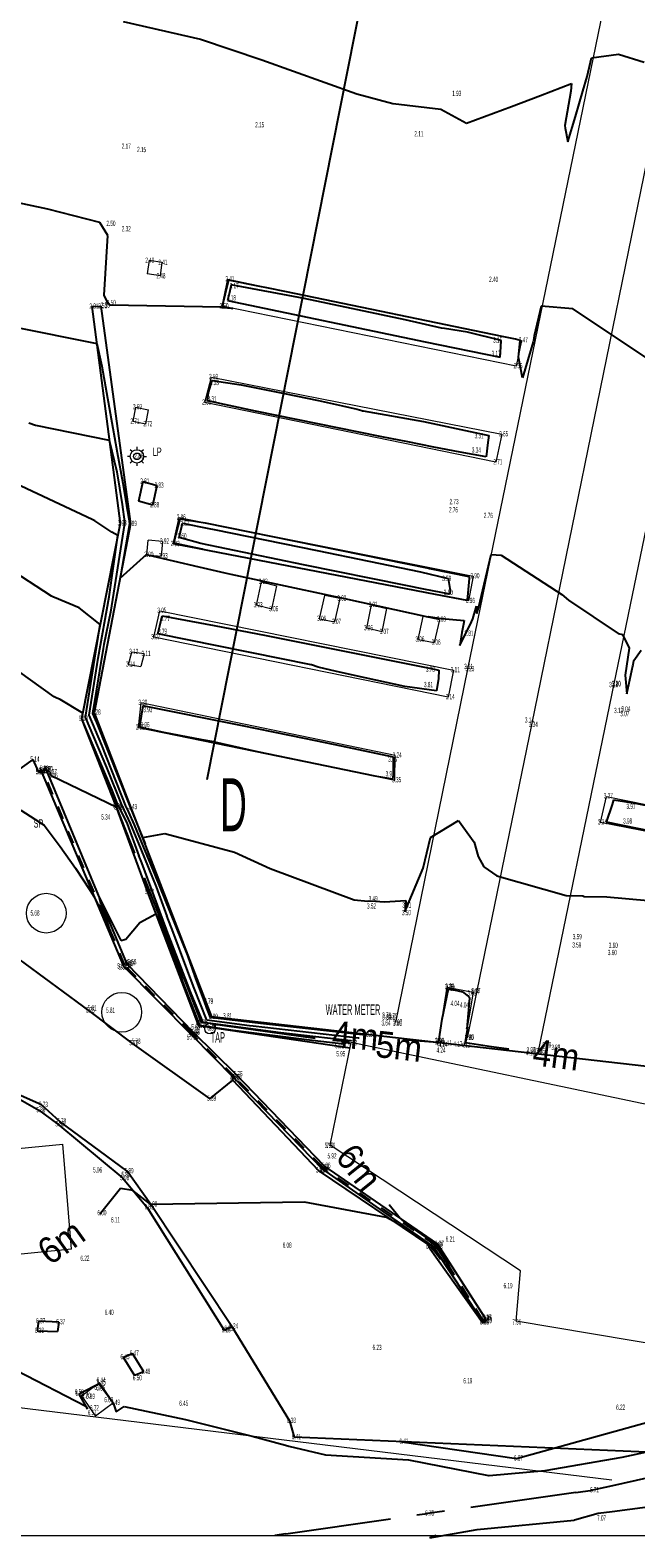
# Model space of a CAD drawing. Extents: x -154 to 271, y -55 to 278.
# Tile 4 of 9: x -35 to -12, y 72 to 129. Entities that reach past the tile are written whole.
import ezdxf
from ezdxf.enums import TextEntityAlignment as Align

# ---------------------------------------------------------------- set-up
doc = ezdxf.new("R2010")
doc.units = 0
doc.header["$PDSIZE"] = 0.2
doc.linetypes.add('DASHED0', pattern=[1, 0.5, -0.5])
doc.layers.add('A1_VPM', color=7, linetype='Continuous')
doc.layers.add('INSET', color=7, linetype='Continuous')
doc.styles.add('Arial Narrow', font='arial.ttf', dxfattribs={"height": 1})
doc.styles.add('Arial Unicode MS', font='arial.ttf', dxfattribs={"height": 1})

msp = doc.modelspace()

# ---------------------------------------------------------------- linework, layer by layer
at = {"layer": 'A1_VPM', "color": 7, "lineweight": 18}
msp.add_line((-70.143, 72.295), (37.252, 72.295), dxfattribs=at)
msp.add_line((-70.143, 72.295), (37.252, 72.295), dxfattribs=at)
at = {"layer": 'INSET', "color": 170, "lineweight": 25}
msp.add_line((-20.178, 143.509, 0.703), (-28.633, 100.807), dxfattribs=at)
at = {"layer": 'INSET', "color": 216, "lineweight": 15}
for p, q in [((-9.687, 135.666, 1.687), (-16.389, 102.877, 3.343)), ((-18.781, 104.981, 3.231), (-12.651, 134.835, 1.774)), ((-13.258, 104.42, 3.201), (-7.218, 133.805, 1.739)), ((-21.501, 91.643, 3.974), (-18.781, 104.981, 3.231)), ((-16.119, 90.561, 3.948), (-13.258, 104.42, 3.201)), ((-16.389, 102.877, 3.343), (-18.809, 91.068, 3.952))]:
    msp.add_line(p, q, dxfattribs=at)
at = {"layer": 'INSET', "color": 1, "lineweight": 25}
for p, q in [((-31.798, 129.421, 2), (-28.872, 128.743, 2)), ((-28.872, 128.743, 2), (-26.565, 127.973, 2)), ((-14.284, 127.339, 2), (-14.12, 128.048, 2)), ((-14.12, 128.048, 2), (-13.104, 128.177, 2)), ((-13.104, 128.177, 2), (-12.127, 127.878, 2)), ((-26.565, 127.973, 2), (-22.978, 126.682, 2)), ((-16.046, 126.626, 2), (-14.87, 127.071, 2)), ((-14.87, 127.071, 2), (-14.903, 126.782, 2)), ((-14.44, 126.786, 2), (-14.284, 127.339, 2)), ((-22.978, 126.682, 2), (-21.615, 126.321, 2)), ((-21.615, 126.321, 2), (-21.608, 126.32, 2)), ((-21.608, 126.32, 2), (-19.801, 126.103, 2)), ((-17.143, 126.203, 2), (-16.046, 126.626, 2)), ((-14.903, 126.782, 2), (-15.123, 125.495, 2)), ((-14.719, 125.825, 2), (-14.44, 126.786, 2)), ((-19.801, 126.103, 2), (-18.838, 125.575, 2)), ((-18.838, 125.575, 2), (-17.143, 126.203, 2)), ((-15.01, 124.869, 2), (-14.719, 125.825, 2)), ((-15.123, 125.495, 2), (-15.107, 125.392, 2)), ((-15.107, 125.392, 2), (-15.01, 124.869, 2)), ((-27.713, 119.485, 3), (-27.793, 119.14, 3)), ((-24.963, 118.963, 3), (-27.713, 119.485, 3)), ((-27.793, 119.14, 3), (-27.853, 118.891, 3)), ((-27.853, 118.891, 3), (-20.391, 117.327, 3)), ((-21.15, 118.158, 3), (-24.963, 118.963, 3)), ((-35.982, 117.908, 3), (-32.789, 117.26, 3)), ((-19.779, 117.845, 3), (-21.15, 118.158, 3)), ((-19.778, 117.845, 3), (-19.779, 117.845, 3)), ((-19.663, 117.836, 3), (-19.778, 117.845, 3)), ((-18.802, 117.696, 3), (-19.663, 117.836, 3)), ((-32.789, 117.26, 3), (-32.6, 116.416, 3)), ((-20.391, 117.327, 3), (-17.565, 116.745, 3)), ((-17.523, 117.379, 3), (-18.802, 117.696, 3)), ((-17.543, 117.136, 3), (-17.523, 117.379, 3)), ((-17.565, 116.745, 3), (-17.543, 117.136, 3)), ((-32.6, 116.416, 3), (-32.278, 114.637, 3)), ((-28.569, 115.412, 3), (-28.44, 115.874, 3)), ((-28.44, 115.874, 3), (-27.336, 115.71, 3)), ((-27.336, 115.71, 3), (-25.699, 115.377, 3)), ((-28.609, 115.101, 3), (-28.569, 115.412, 3)), ((-26.797, 114.718, 3), (-28.609, 115.101, 3)), ((-25.699, 115.377, 3), (-24.424, 115.11, 3)), ((-24.424, 115.11, 3), (-23.511, 114.912, 3)), ((-23.511, 114.912, 3), (-22.96, 114.784, 3)), ((-32.278, 114.637, 3), (-32.013, 113.155, 3)), ((-22.904, 113.924, 3), (-26.797, 114.718, 3)), ((-22.96, 114.784, 3), (-22.781, 114.733, 3)), ((-22.781, 114.733, 3), (-22.757, 114.728, 3)), ((-22.757, 114.728, 3), (-22.737, 114.724, 3)), ((-22.737, 114.724, 3), (-20.459, 114.327, 3)), ((-22.025, 113.747, 3), (-22.904, 113.924, 3)), ((-20.459, 114.327, 3), (-17.995, 113.8, 3)), ((-17.995, 113.8, 3), (-18.026, 113.531, 3)), ((-21.044, 113.551, 3), (-22.025, 113.747, 3)), ((-20.063, 113.36, 3), (-21.044, 113.551, 3)), ((-19.081, 113.172, 3), (-20.063, 113.36, 3)), ((-18.026, 113.53, 3), (-18.098, 112.986, 3)), ((-32.013, 113.155, 3), (-31.809, 111.995, 3)), ((-18.098, 112.986, 3), (-19.081, 113.172, 3)), ((-32.965, 110.627, 4), (-36.262, 112.169, 4)), ((-31.809, 111.995, 3), (-31.666, 111.159, 3)), ((-31.051, 112.054, 2.728), (-31.215, 111.312, 2.757)), ((-31.051, 112.054, 2.757), (-30.511, 111.903, 2.728)), ((-30.675, 111.161, 2.757), (-30.511, 111.903, 2.728)), ((-31.666, 111.159, 3), (-31.583, 110.647, 3)), ((-30.675, 111.161, 2.728), (-31.215, 111.312, 2.757)), ((-32.864, 110.573, 4), (-32.965, 110.627, 4)), ((-32.862, 110.572, 4), (-32.864, 110.573, 4)), ((-32.216, 110.151, 4), (-32.862, 110.572, 4)), ((-31.558, 110.461, 3), (-31.909, 108.414, 3)), ((-31.583, 110.647, 3), (-31.558, 110.461, 3)), ((-29.863, 109.783, 3), (-29.647, 110.652, 3)), ((-29.647, 110.652, 3), (-28.699, 110.496, 3)), ((-28.699, 110.496, 3), (-20.271, 108.79, 3)), ((-32.318, 107.707, 4), (-31.996, 110.023, 4)), ((-31.996, 110.023, 4), (-32.216, 110.151, 4)), ((-31.909, 108.414, 3), (-30.905, 109.315, 3)), ((-30.905, 109.315, 3), (-30.88, 109.307, 3)), ((-30.88, 109.307, 3), (-30.879, 109.293, 3)), ((-30.879, 109.293, 3), (-29.906, 109.06, 3)), ((-29.876, 109.73, 3), (-29.863, 109.783, 3)), ((-28.812, 109.504, 3), (-29.876, 109.73, 3)), ((-28.785, 109.499, 3), (-28.812, 109.504, 3)), ((-28.532, 109.449, 3), (-28.785, 109.499, 3)), ((-20.011, 107.797, 3), (-28.532, 109.449, 3)), ((-18.367, 107.326, 3), (-17.907, 109.31, 3)), ((-17.907, 109.31, 3), (-17.529, 109.277, 3)), ((-17.529, 109.277, 3), (-15.244, 107.795, 3)), ((-29.906, 109.06, 3), (-28.932, 108.834, 3)), ((-28.932, 108.834, 3), (-27.956, 108.617, 3)), ((-20.271, 108.79, 3), (-20.232, 108.782, 3)), ((-20.232, 108.782, 3), (-18.747, 108.471, 3)), ((-27.956, 108.617, 3), (-27.728, 108.567, 3)), ((-27.728, 108.567, 3), (-25.326, 108.047, 3)), ((-18.736, 108.395, 3), (-18.816, 107.574, 3)), ((-18.747, 108.471, 3), (-18.736, 108.396, 3)), ((-32.736, 105.396, 4), (-32.318, 107.707, 4)), ((-25.326, 108.047, 3), (-23.439, 107.64, 3)), ((-23.439, 107.64, 3), (-20.296, 106.947, 3)), ((-18.816, 107.574, 3), (-20.011, 107.797, 3)), ((-15.244, 107.795, 3), (-14.985, 107.578, 3)), ((-14.985, 107.578, 3), (-13.107, 106.325, 3)), ((-20.296, 106.947, 3), (-20.266, 106.963, 3)), ((-20.266, 106.963, 3), (-19.783, 106.893, 3)), ((-18.592, 106.872, 3), (-18.453, 107.351, 3)), ((-18.453, 107.351, 3), (-18.467, 107.22, 3)), ((-18.467, 107.22, 3), (-18.441, 107.075, 3)), ((-18.441, 107.075, 3), (-18.367, 107.326, 3)), ((-19.783, 106.893, 3), (-18.922, 106.814, 3)), ((-19.093, 105.871, 3), (-18.643, 106.764, 3)), ((-18.945, 106.676, 3), (-19.011, 106.363, 3)), ((-18.922, 106.814, 3), (-18.945, 106.676, 3)), ((-18.643, 106.764, 3), (-18.592, 106.872, 3)), ((-19.011, 106.363, 3), (-19.093, 105.871, 3)), ((-13.107, 106.325, 3), (-12.952, 106.291, 3)), ((-12.952, 106.291, 3), (-12.7, 105.773, 3)), ((-34.396, 103.937, 5), (-36.6, 105.517, 5)), ((-33.081, 103.239, 4), (-32.736, 105.396, 4)), ((-12.7, 105.773, 3), (-12.851, 104.749, 3)), ((-12.549, 105.147, 3), (-12.517, 105.301, 3)), ((-12.517, 105.301, 3), (-12.245, 105.693, 3)), ((-12.851, 104.749, 3), (-12.782, 104.05, 3)), ((-12.782, 104.05, 3), (-12.558, 105.105, 3)), ((-12.558, 105.105, 3), (-12.549, 105.147, 3)), ((-34.317, 103.891, 5), (-34.396, 103.937, 5)), ((-34.174, 103.837, 5), (-34.317, 103.891, 5)), ((-33.321, 103.314, 5), (-34.174, 103.837, 5)), ((-33.355, 103.104, 5), (-33.321, 103.314, 5)), ((-32.211, 100.417, 5), (-33.355, 103.104, 5)), ((-32.601, 102.113, 4), (-33.081, 103.239, 4)), ((-31.676, 99.783, 4), (-32.601, 102.113, 4)), ((-31.966, 99.801, 5), (-32.211, 100.417, 5)), ((-31.93, 99.76, 5), (-31.966, 99.801, 5)), ((-31.635, 99.139, 5), (-31.93, 99.76, 5)), ((-31.662, 99.768, 4), (-31.676, 99.783, 4)), ((-31.576, 99.587, 4), (-31.662, 99.768, 4)), ((-31.365, 99.099, 4), (-31.576, 99.587, 4)), ((-31.193, 97.939, 5), (-31.635, 99.139, 5)), ((-31.034, 98.31, 4), (-31.365, 99.099, 4)), ((-31.092, 97.669, 5), (-31.197, 97.945, 5)), ((-31.197, 97.945, 5), (-31.193, 97.939, 5)), ((-30.583, 97.218, 4), (-31.034, 98.31, 4)), ((-30.152, 95.157, 5), (-31.092, 97.669, 5)), ((-30.014, 95.825, 4), (-30.583, 97.218, 4)), ((-29.346, 94.171, 4), (-30.014, 95.825, 4)), ((-30.139, 95.124, 5), (-30.152, 95.157, 5)), ((-29.712, 94.012, 5), (-30.139, 95.124, 5)), ((-29.247, 92.807, 5), (-29.712, 94.012, 5)), ((-29.079, 93.384, 4), (-29.346, 94.171, 4)), ((-28.725, 92.436, 4), (-29.094, 93.404, 4)), ((-29.094, 93.404, 4), (-29.079, 93.384, 4)), ((-28.772, 91.644, 5), (-29.247, 92.807, 5)), ((-19.748, 91.777, 4), (-19.517, 92.921, 4)), ((-19.517, 92.921, 4), (-19.516, 92.924, 4)), ((-19.516, 92.924, 4), (-19.43, 92.908, 4)), ((-19.43, 92.908, 4), (-18.991, 92.802, 4)), ((-18.991, 92.802, 4), (-18.771, 92.637, 4)), ((-28.632, 92.187, 4), (-28.725, 92.436, 4)), ((-28.495, 91.839, 4), (-28.632, 92.187, 4)), ((-18.728, 92.562, 4), (-18.82, 91.41, 4)), ((-18.771, 92.637, 4), (-18.742, 92.614, 4)), ((-18.742, 92.614, 4), (-18.728, 92.562, 4)), ((-25.842, 91.252, 5), (-28.772, 91.644, 5)), ((-28.205, 91.8, 4), (-28.495, 91.839, 4)), ((-26.605, 91.611, 4), (-28.205, 91.8, 4)), ((-22.642, 91.166, 4), (-26.605, 91.611, 4)), ((-19.881, 90.939, 4), (-19.748, 91.777, 4)), ((-23.195, 90.95, 5), (-25.842, 91.252, 5)), ((-22.593, 91.161, 4), (-22.642, 91.166, 4)), ((-18.801, 91.474, 4), (-18.879, 90.889, 4)), ((-18.82, 91.41, 4), (-18.801, 91.474, 4)), ((-23.172, 90.948, 5), (-23.195, 90.95, 5)), ((-21.237, 91.009, 4), (-19.932, 90.907, 4)), ((-19.932, 90.907, 4), (-19.917, 90.935, 4)), ((-19.917, 90.935, 4), (-19.906, 90.934, 4)), ((-19.906, 90.934, 4), (-19.881, 90.939, 4)), ((-18.879, 90.889, 4), (-17.89, 90.74, 4)), ((-17.89, 90.74, 4), (-17.234, 90.656, 4)), ((-31.894, 85.378, 6), (-32.654, 84.441, 6)), ((-31.423, 85.313, 6), (-31.894, 85.378, 6)), ((-30.75, 84.78, 6), (-31.423, 85.313, 6)), ((-30.747, 84.78, 6), (-30.75, 84.78, 6)), ((-24.954, 84.863, 6), (-30.747, 84.78, 6)), ((-21.858, 84.287, 6), (-24.954, 84.863, 6)), ((-21.758, 84.782, 6), (-21.345, 84.268, 6)), ((-32.654, 84.441, 6), (-32.676, 84.425, 6)), ((-21.493, 84.085, 6), (-21.858, 84.287, 6)), ((-21.345, 84.268, 6), (-21.13, 84.058, 6)), ((-20.692, 83.557, 6), (-21.493, 84.085, 6)), ((-21.13, 84.058, 6), (-19.969, 83.253, 6)), ((-20.12, 83.225, 6), (-20.692, 83.557, 6)), ((-20.167, 83.172, 6), (-20.155, 83.187, 6)), ((-19.812, 82.724, 6), (-20.167, 83.172, 6)), ((-20.155, 83.187, 6), (-20.12, 83.225, 6)), ((-20.031, 83.208, 6), (-20.106, 83.169, 6)), ((-20.106, 83.169, 6), (-19.812, 82.724, 6)), ((-19.984, 83.205, 6), (-20.031, 83.208, 6)), ((-19.489, 82.438, 6), (-19.984, 83.205, 6)), ((-19.969, 83.253, 6), (-19.661, 82.749, 6)), ((-19.661, 82.749, 6), (-19.489, 82.438, 6)), ((-35.024, 80.013, 3.063), (-34.981, 80.373, 3.172)), ((-34.223, 80.343, 3.063), (-34.981, 80.373, 3.172)), ((-34.223, 80.343, 3.172), (-34.266, 79.983, 3.063)), ((-35.024, 80.013, 3.172), (-34.266, 79.983, 3.063)), ((-31.797, 79.019, 3.172), (-31.446, 79.159, 3.063)), ((-31.01, 78.469, 3.172), (-31.446, 79.159, 3.063)), ((-31.797, 79.019, 3.063), (-31.361, 78.329, 3.172)), ((-31.01, 78.469, 3.063), (-31.361, 78.329, 3.172)), ((-13.339, 73.197, 7), (-10.309, 73.607, 7)), ((-18.439, 72.522, 7), (-14.777, 72.874, 7)), ((-14.777, 72.874, 7), (-14.757, 72.878, 7)), ((-14.757, 72.878, 7), (-13.865, 73.139, 7)), ((-13.865, 73.139, 7), (-13.339, 73.197, 7)), ((-20.222, 72.204, 7), (-18.439, 72.522, 7)), ((-19.979, 72.295, 7), (-20.222, 72.204, 7))]:
    msp.add_line(p, q, dxfattribs=at)
at = {"layer": 'INSET', "color": 3, "lineweight": 25}
for p, q in [((-34.639, 122.332, 2.5), (-37.377, 122.916, 2.5)), ((-32.676, 121.828, 2.5), (-34.639, 122.332, 2.5)), ((-32.371, 121.338, 2.5), (-32.676, 121.828, 2.5)), ((-32.511, 119.09, 2.5), (-32.37, 121.336, 2.5)), ((-32.37, 121.336, 2.5), (-32.371, 121.338, 2.5)), ((-27.832, 119.608, 2.5), (-28.061, 118.673, 2.5)), ((-27.82, 119.66, 2.5), (-27.832, 119.608, 2.5)), ((-26.632, 119.414, 2.5), (-27.82, 119.66, 2.5)), ((-32.354, 118.777, 2.5), (-32.511, 119.09, 2.5)), ((-26.366, 119.363, 2.5), (-26.631, 119.414, 2.5)), ((-25.629, 119.214, 2.5), (-26.366, 119.363, 2.5)), ((-17.492, 117.531, 2.5), (-25.629, 119.214, 2.5)), ((-32.347, 118.778, 2.5), (-32.354, 118.777, 2.5)), ((-32.296, 118.711, 2.5), (-32.347, 118.778, 2.5)), ((-28.095, 118.633, 2.5), (-32.296, 118.711, 2.5)), ((-28.07, 118.612, 2.5), (-28.095, 118.633, 2.5)), ((-27.655, 118.59, 2.5), (-28.07, 118.612, 2.5)), ((-28.061, 118.673, 2.5), (-28.031, 118.667, 2.5)), ((-28.031, 118.667, 2.5), (-27.655, 118.59, 2.5)), ((-16.013, 118.679, 2.5), (-16.286, 117.552, 2.5)), ((-14.82, 118.575, 2.5), (-16.013, 118.679, 2.5)), ((-14.817, 118.574, 2.5), (-14.82, 118.575, 2.5)), ((-11.818, 116.571, 2.5), (-14.817, 118.574, 2.5)), ((-16.989, 117.424, 2.5), (-17.492, 117.531, 2.5)), ((-16.811, 117.385, 2.5), (-16.989, 117.424, 2.5)), ((-16.842, 117.008, 2.5), (-16.811, 117.385, 2.5)), ((-16.326, 117.332, 2.5), (-16.726, 115.972, 2.5)), ((-16.313, 117.385, 2.5), (-16.326, 117.332, 2.5)), ((-16.286, 117.552, 2.5), (-16.313, 117.385, 2.5)), ((-16.87, 116.756, 2.5), (-16.842, 117.008, 2.5)), ((-16.726, 115.972, 2.5), (-16.87, 116.756, 2.5)), ((-35.357, 114.273, 3.5), (-35.101, 114.188, 3.5)), ((-35.101, 114.188, 3.5), (-32.315, 113.622, 3.5)), ((-32.315, 113.622, 3.5), (-32.026, 112.424, 3.5)), ((-32.026, 112.424, 3.5), (-31.826, 111.194, 3.5)), ((-31.826, 111.194, 3.5), (-31.747, 110.535, 3.5)), ((-31.744, 110.471, 3.5), (-32.271, 107.132, 3.5)), ((-31.747, 110.535, 3.5), (-31.744, 110.471, 3.5)), ((-29.682, 109.946, 3.5), (-29.575, 110.372, 3.5)), ((-29.575, 110.372, 3.5), (-29.548, 110.482, 3.5)), ((-29.548, 110.482, 3.5), (-28.566, 110.292, 3.5)), ((-28.865, 109.722, 3.5), (-29.682, 109.946, 3.5)), ((-28.566, 110.292, 3.5), (-28.362, 110.246, 3.5)), ((-28.362, 110.246, 3.5), (-24.469, 109.45, 3.5)), ((-24.992, 108.918, 3.5), (-28.865, 109.722, 3.5)), ((-24.469, 109.45, 3.5), (-20.578, 108.645, 3.5)), ((-34.503, 107.738, 4.5), (-36.197, 108.84, 4.5)), ((-21.121, 108.13, 3.5), (-24.992, 108.918, 3.5)), ((-20.452, 107.991, 3.5), (-21.121, 108.13, 3.5)), ((-20.578, 108.645, 3.5), (-19.528, 108.399, 3.5)), ((-19.528, 108.399, 3.5), (-19.523, 108.394, 3.5)), ((-19.523, 108.394, 3.5), (-19.455, 107.947, 3.5)), ((-34.427, 107.694, 4.5), (-34.503, 107.738, 4.5)), ((-34.385, 107.678, 4.5), (-34.427, 107.694, 4.5)), ((-33.454, 107.291, 4.5), (-34.385, 107.678, 4.5)), ((-19.468, 107.811, 3.5), (-20.452, 107.991, 3.5)), ((-19.455, 107.946, 3.5), (-19.468, 107.811, 3.5)), ((-32.658, 106.669, 4.5), (-33.454, 107.291, 4.5)), ((-32.271, 107.132, 3.5), (-32.527, 105.906, 3.5)), ((-30.415, 106.61, 3.5), (-30.325, 106.99, 3.5)), ((-30.325, 106.99, 3.5), (-28.359, 106.622, 3.5)), ((-33.218, 103.171, 4.5), (-32.658, 106.669, 4.5)), ((-30.484, 106.311, 3.5), (-30.415, 106.61, 3.5)), ((-28.359, 106.622, 3.5), (-27.376, 106.435, 3.5)), ((-27.376, 106.435, 3.5), (-26.394, 106.245, 3.5)), ((-32.527, 105.906, 3.5), (-32.551, 105.761, 3.5)), ((-30.485, 106.306, 3.5), (-30.484, 106.311, 3.5)), ((-24.696, 105.142, 3.5), (-30.485, 106.306, 3.5)), ((-26.394, 106.245, 3.5), (-24.192, 105.814, 3.5)), ((-24.192, 105.814, 3.5), (-20.292, 105.033, 3.5)), ((-32.551, 105.761, 3.5), (-32.944, 103.307, 3.5)), ((-24.682, 105.139, 3.5), (-24.696, 105.142, 3.5)), ((-24.428, 105.06, 3.5), (-24.682, 105.139, 3.5)), ((-23.748, 104.891, 3.5), (-24.428, 105.06, 3.5)), ((-22.659, 104.647, 3.5), (-23.748, 104.891, 3.5)), ((-20.292, 105.033, 3.5), (-19.878, 104.947, 3.5)), ((-19.878, 104.947, 3.5), (-19.894, 104.629, 3.5)), ((-21.163, 104.329, 3.5), (-22.659, 104.647, 3.5)), ((-19.966, 104.167, 3.5), (-21.163, 104.329, 3.5)), ((-19.894, 104.629, 3.5), (-19.966, 104.167, 3.5)), ((-31.046, 103.595, 3.5), (-31.091, 103.375, 3.5)), ((-27.352, 102.848, 3.5), (-31.046, 103.595, 3.5)), ((-32.406, 101.265, 4.5), (-33.218, 103.171, 4.5)), ((-32.944, 103.307, 3.5), (-32.797, 102.961, 3.5)), ((-31.091, 103.375, 3.5), (-31.17, 102.802, 3.5)), ((-32.797, 102.961, 3.5), (-31.53, 99.773, 3.5)), ((-31.17, 102.802, 3.5), (-30.266, 102.602, 3.5)), ((-30.266, 102.602, 3.5), (-28.82, 102.319, 3.5)), ((-25.506, 102.477, 3.5), (-27.352, 102.848, 3.5)), ((-24.526, 102.277, 3.5), (-25.506, 102.477, 3.5)), ((-28.82, 102.319, 3.5), (-28.385, 102.246, 3.5)), ((-28.385, 102.246, 3.5), (-28.374, 102.243, 3.5)), ((-28.374, 102.243, 3.5), (-28.347, 102.238, 3.5)), ((-28.347, 102.238, 3.5), (-26.732, 101.872, 3.5)), ((-26.732, 101.872, 3.5), (-22.299, 100.948, 3.5)), ((-23.547, 102.074, 3.5), (-24.526, 102.277, 3.5)), ((-21.59, 101.662, 3.5), (-23.547, 102.074, 3.5)), ((-31.821, 99.792, 4.5), (-32.406, 101.265, 4.5)), ((-21.585, 100.986, 3.5), (-21.59, 101.662, 3.5)), ((-22.299, 100.948, 3.5), (-21.611, 100.847, 3.5)), ((-21.611, 100.847, 3.5), (-21.585, 100.986, 3.5)), ((-35.654, 99.656, 5.5), (-34.774, 99.091, 5.5)), ((-31.796, 99.764, 4.5), (-31.821, 99.792, 4.5)), ((-31.751, 99.677, 4.5), (-31.796, 99.764, 4.5)), ((-31.519, 99.155, 4.5), (-31.751, 99.677, 4.5)), ((-31.53, 99.773, 3.5), (-31.529, 99.771, 3.5)), ((-31.529, 99.771, 3.5), (-30.968, 98.387, 3.5)), ((-13.548, 99.205, 3.5), (-13.325, 99.877, 3.5)), ((-13.325, 99.877, 3.5), (-13.278, 100.05, 3.5)), ((-13.278, 100.05, 3.5), (-12.476, 99.919, 3.5)), ((-12.476, 99.919, 3.5), (-10.76, 99.575, 3.5)), ((-34.774, 99.091, 5.5), (-34.167, 98.294, 5.5)), ((-31.111, 98.186, 4.5), (-31.519, 99.155, 4.5)), ((-20.19, 98.624, 3.5), (-19.141, 99.267, 3.5)), ((-19.141, 99.267, 3.5), (-18.543, 98.454, 3.5)), ((-9.792, 98.443, 3.5), (-13.548, 99.205, 3.5)), ((-31.051, 98.63, 3.5), (-30.224, 98.78, 3.5)), ((-30.968, 98.387, 3.5), (-31.051, 98.63, 3.5)), ((-30.224, 98.78, 3.5), (-27.59, 98.07, 3.5)), ((-20.472, 97.476, 3.5), (-20.19, 98.624, 3.5)), ((-18.543, 98.454, 3.5), (-18.4, 97.913, 3.5)), ((-34.167, 98.294, 5.5), (-33.593, 97.47, 5.5)), ((-30.53, 96.769, 4.5), (-31.111, 98.186, 4.5)), ((-27.59, 98.07, 3.5), (-26.245, 97.453, 3.5)), ((-18.4, 97.913, 3.5), (-18.185, 97.521, 3.5)), ((-33.593, 97.47, 5.5), (-33.04, 96.628, 5.5)), ((-26.245, 97.453, 3.5), (-23.069, 96.277, 3.5)), ((-21.164, 95.823, 3.5), (-20.472, 97.476, 3.5)), ((-18.185, 97.521, 3.5), (-17.693, 97.184, 3.5)), ((-30.136, 95.662, 4.5), (-30.53, 96.769, 4.5)), ((-17.693, 97.184, 3.5), (-15.076, 96.442, 3.5)), ((-33.04, 96.628, 5.5), (-32.886, 96.389, 5.5)), ((-32.886, 96.389, 5.5), (-32.383, 95.329, 5.5)), ((-32.617, 96.085, 5.5), (-32.684, 96.351, 5.5)), ((-32.684, 96.351, 5.5), (-32.519, 96.025, 5.5)), ((-23.069, 96.277, 3.5), (-22.559, 96.225, 3.5)), ((-22.559, 96.225, 3.5), (-22.448, 96.241, 3.5)), ((-22.448, 96.241, 3.5), (-21.928, 96.206, 3.5)), ((-21.928, 96.206, 3.5), (-21.124, 96.251, 3.5)), ((-21.124, 96.251, 3.5), (-21.167, 95.819, 3.5)), ((-15.076, 96.442, 3.5), (-14.442, 96.428, 3.5)), ((-14.442, 96.428, 3.5), (-14.393, 96.399, 3.5)), ((-14.393, 96.399, 3.5), (-13.534, 96.385, 3.5)), ((-13.534, 96.385, 3.5), (-9.133, 95.999, 3.5)), ((-32.606, 96.056, 5.5), (-32.617, 96.085, 5.5)), ((-32.602, 96.05, 5.5), (-32.606, 96.056, 5.5)), ((-32.267, 95.087, 5.5), (-32.602, 96.05, 5.5)), ((-32.519, 96.025, 5.5), (-31.881, 94.737, 5.5)), ((-31.163, 95.415, 5.5), (-30.563, 95.753, 5.5)), ((-30.563, 95.753, 5.5), (-30.023, 94.534, 5.5)), ((-29.908, 95.052, 4.5), (-30.145, 95.675, 4.5)), ((-30.145, 95.675, 4.5), (-30.136, 95.662, 4.5)), ((-21.167, 95.819, 3.5), (-21.164, 95.823, 3.5)), ((-32.383, 95.329, 5.5), (-32.267, 95.087, 5.5)), ((-31.694, 94.797, 5.5), (-31.163, 95.415, 5.5)), ((-29.392, 93.672, 4.5), (-29.908, 95.052, 4.5)), ((-31.881, 94.737, 5.5), (-31.694, 94.797, 5.5)), ((-30.023, 94.534, 5.5), (-29.636, 93.479, 5.5)), ((-29.636, 93.479, 5.5), (-29.544, 93.16, 5.5)), ((-29.114, 92.94, 4.5), (-29.392, 93.672, 4.5)), ((-29.544, 93.16, 5.5), (-28.91, 91.546, 5.5)), ((-28.633, 91.741, 4.5), (-29.114, 92.94, 4.5)), ((-27.023, 91.526, 4.5), (-28.633, 91.741, 4.5)), ((-28.91, 91.546, 5.5), (-27.636, 91.352, 5.5)), ((-27.636, 91.352, 5.5), (-26.354, 91.189, 5.5)), ((-26.881, 91.508, 4.5), (-27.023, 91.526, 4.5)), ((-22.919, 91.058, 4.5), (-26.881, 91.508, 4.5)), ((-26.354, 91.189, 5.5), (-24.665, 90.978, 5.5)), ((-22.882, 91.054, 4.5), (-22.919, 91.058, 4.5)), ((-24.665, 90.978, 5.5), (-24.661, 90.978, 5.5)), ((-24.661, 90.978, 5.5), (-23.461, 90.841, 5.5)), ((-35.831, 78.532, 6.5), (-33.198, 77.171, 6.5)), ((-33.394, 77.669, 6.5), (-32.703, 78.028, 6.5)), ((-32.703, 78.028, 6.5), (-32.692, 78.006, 6.5)), ((-32.692, 78.006, 6.5), (-32.19, 77.332, 6.5)), ((-33.455, 77.624, 6.5), (-33.394, 77.669, 6.5)), ((-33.133, 77.072, 6.5), (-33.455, 77.624, 6.5)), ((-33.198, 77.171, 6.5), (-33.133, 77.072, 6.5)), ((-32.19, 77.332, 6.5), (-32.168, 77.303, 6.5)), ((-32.168, 77.303, 6.5), (-32.063, 76.958, 6.5)), ((-32.063, 76.958, 6.5), (-31.752, 77.156, 6.5)), ((-31.752, 77.156, 6.5), (-29.446, 76.668, 6.5)), ((-29.446, 76.668, 6.5), (-26.93, 76.045, 6.5)), ((-26.93, 76.045, 6.5), (-25.666, 75.705, 6.5)), ((-25.666, 75.705, 6.5), (-25.54, 75.664, 6.5)), ((-25.54, 75.664, 6.5), (-24.162, 75.333, 6.5)), ((-12.965, 75.253, 6.5), (-10.497, 75.786, 6.5)), ((-24.162, 75.333, 6.5), (-21.027, 75.151, 6.5)), ((-21.027, 75.151, 6.5), (-18, 74.559, 6.5)), ((-15.867, 74.744, 6.5), (-12.965, 75.253, 6.5)), ((-18, 74.559, 6.5), (-17.983, 74.558, 6.5)), ((-17.983, 74.558, 6.5), (-15.867, 74.744, 6.5))]:
    msp.add_line(p, q, dxfattribs=at)
at = {"layer": 'INSET', "color": 252, "lineweight": 15}
for p, q in [((-30.813, 120.407), (-30.887, 119.893)), ((-30.813, 120.407), (-30.316, 120.334)), ((-30.39, 119.82), (-30.316, 120.334)), ((-30.39, 119.82), (-30.887, 119.893)), ((-28.061, 118.672, 2.498), (-27.838, 119.69, 2.412)), ((-27.838, 119.69, 2.412), (-16.764, 117.385, 2.467)), ((-16.964, 116.412, 2.552), (-28.061, 118.672, 2.498)), ((-16.764, 117.385, 2.467), (-16.964, 116.412, 2.552)), ((-28.715, 115.038, 2.663), (-28.456, 115.999, 2.586)), ((-28.456, 115.999, 2.586), (-17.507, 113.84, 2.651)), ((-17.727, 112.783, 2.71), (-28.715, 115.038, 2.663)), ((-31.327, 114.864, 2.731), (-31.422, 114.319, 2.677)), ((-31.327, 114.864, 2.677), (-30.84, 114.768, 2.731)), ((-30.935, 114.223, 2.677), (-30.84, 114.768, 2.731)), ((-30.935, 114.223, 2.731), (-31.422, 114.319, 2.677)), ((-17.507, 113.84, 2.651), (-17.727, 112.783, 2.71)), ((-29.903, 109.699, 2.929), (-29.674, 110.699, 2.863)), ((-29.674, 110.699, 2.863), (-18.59, 108.486, 2.899)), ((-30.894, 109.294, 2.731), (-30.843, 109.847, 2.677)), ((-30.306, 109.793, 2.731), (-30.843, 109.847, 2.677)), ((-30.306, 109.793, 2.677), (-30.357, 109.24, 2.731)), ((-30.894, 109.294, 2.677), (-30.357, 109.24, 2.731)), ((-18.76, 107.553, 2.957), (-29.903, 109.699, 2.929)), ((-26.583, 108.273, 5.875), (-26.774, 107.39, 5.898)), ((-26.583, 108.273, 5.898), (-25.994, 108.124, 5.875)), ((-26.185, 107.241, 5.898), (-25.994, 108.124, 5.875)), ((-18.59, 108.486, 2.899), (-18.76, 107.553, 2.957)), ((-24.378, 106.878, 5.875), (-24.18, 107.759, 5.898)), ((-23.615, 107.642, 5.875), (-24.18, 107.759, 5.898)), ((-23.615, 107.642, 5.898), (-23.813, 106.761, 5.875)), ((-30.639, 106.184, 3.071), (-30.406, 107.181, 3.053)), ((-30.406, 107.181, 3.053), (-19.332, 104.94, 3.109)), ((-26.185, 107.241, 5.875), (-26.774, 107.39, 5.898)), ((-22.433, 107.407, 5.875), (-22.611, 106.521, 5.898)), ((-22.433, 107.407, 5.898), (-21.839, 107.269, 5.875)), ((-22.017, 106.383, 5.898), (-21.839, 107.269, 5.875)), ((-20.666, 106.094, 5.875), (-20.465, 106.961, 5.898)), ((-19.855, 106.846, 5.875), (-20.465, 106.961, 5.898)), ((-24.378, 106.878, 5.898), (-23.813, 106.761, 5.875)), ((-22.017, 106.383, 5.875), (-22.611, 106.521, 5.898)), ((-19.855, 106.846, 5.898), (-20.056, 105.979, 5.875)), ((-19.526, 103.921, 3.135), (-30.639, 106.184, 3.071)), ((-20.666, 106.094, 5.898), (-20.056, 105.979, 5.875)), ((-31.59, 105.156, 2.731), (-31.467, 105.625, 2.677)), ((-31.003, 105.553, 2.731), (-31.467, 105.625, 2.677)), ((-31.003, 105.553, 2.677), (-31.126, 105.084, 2.731)), ((-31.59, 105.156, 2.677), (-31.126, 105.084, 2.731)), ((-19.332, 104.94, 3.109), (-19.526, 103.921, 3.135)), ((-31.124, 103.707, 3.203), (-31.222, 102.776, 3.316)), ((-21.525, 101.723, 3.238), (-31.124, 103.707, 3.203)), ((-31.222, 102.776, 3.316), (-21.545, 100.787, 3.346)), ((-21.545, 100.787, 3.346), (-21.525, 101.723, 3.238)), ((-13.782, 99.196, 3.343), (-13.558, 100.179, 3.274)), ((-13.558, 100.179, 3.274), (2.434, 96.912, 3.439)), ((2.206, 96.019, 3.465), (-13.782, 99.196, 3.343)), ((-19.91, 90.829, 4.114), (-19.563, 92.978, 3.75)), ((-19.563, 92.978, 3.75), (-18.583, 92.793, 3.739)), ((-18.583, 92.793, 3.739), (-18.929, 90.774, 4.12)), ((-33.363, 77.557), (-32.686, 78.061)), ((-32.155, 77.298), (-32.686, 78.061)), ((-33.363, 77.557), (-32.832, 76.794)), ((-32.155, 77.298), (-32.832, 76.794))]:
    msp.add_line(p, q, dxfattribs=at)
at = {"layer": 'INSET', "color": 252, "lineweight": 25}
for p, q in [((-32.97, 118.656, 2.808), (-32.638, 118.673, 2.53)), ((-32.97, 118.656, 2.808), (-31.905, 110.479, 3.932)), ((-32.638, 118.673, 2.53), (-31.516, 110.459, 2.888)), ((-31.905, 110.479, 3.932), (-33.363, 103.099, 5.032)), ((-31.516, 110.459, 2.888), (-32.883, 103.337, 3.278)), ((-33.363, 103.099, 5.032), (-32.07, 99.808, 5.359)), ((-32.883, 103.337, 3.432), (-28.464, 91.86, 3.89)), ((-35.196, 101.569, 5.135), (-37.562, 99.891, 5.367)), ((-35.196, 101.569, 5.135), (-34.988, 101.089, 5.301)), ((-34.988, 101.089, 5.301), (-34.884, 101.138, 5.191)), ((-34.884, 101.138, 5.191), (-34.883, 101.127, 5.31)), ((-34.703, 101.201, 5.298), (-34.883, 101.127, 5.31)), ((-34.883, 101.127, 5.31), (-31.782, 93.77, 5.605)), ((-31.643, 93.852, 5.604), (-34.703, 101.201, 5.298)), ((-34.703, 101.201, 5.298), (-34.67, 101.201, 5.205)), ((-32.07, 99.808, 5.359), (-30.875, 96.571, 5.476)), ((-30.875, 96.571, 5.476), (-28.944, 91.522, 5.624)), ((-36.206, 94.392, 5.65), (-33.105, 92.097, 5.751)), ((-31.782, 93.77, 5.605), (-29.218, 91.176, 5.728)), ((-29.133, 91.276, 5.727), (-31.643, 93.852, 5.604)), ((-33.105, 92.097, 5.751), (-31.464, 90.865, 5.777)), ((-9.462, 89.696, 3.889), (-28.464, 91.86, 3.89)), ((-29.218, 91.176, 5.728), (-27.629, 89.568, 5.747)), ((-27.529, 89.691, 5.753), (-29.133, 91.276, 5.727)), ((-23.228, 90.685, 5.951), (-28.944, 91.522, 5.624)), ((-31.464, 90.865, 5.777), (-28.527, 88.772, 5.893)), ((-28.527, 88.772, 5.893), (-27.649, 89.471, 5.751)), ((-27.657, 89.498, 5.732), (-27.629, 89.568, 5.747)), ((-27.649, 89.471, 5.751), (-27.657, 89.498, 5.732)), ((-27.649, 89.471, 5.751), (-27.657, 89.498, 5.732)), ((-24.424, 86.063, 5.945), (-27.649, 89.471, 5.751)), ((-27.629, 89.568, 5.747), (-24.275, 86.114, 5.813)), ((-24.208, 86.241, 5.862), (-27.529, 89.691, 5.753)), ((-35.766, 88.797, 5.852), (-34.971, 88.341, 5.855)), ((-34.879, 88.538, 5.729), (-35.761, 88.936, 5.719)), ((-34.971, 88.341, 5.855), (-34.255, 87.807, 5.834)), ((-34.186, 87.909, 5.778), (-34.879, 88.538, 5.729)), ((-34.255, 87.807, 5.834), (-31.808, 85.773, 5.964)), ((-31.643, 86.035, 5.892), (-34.186, 87.909, 5.778)), ((-30.749, 84.779, 6), (-31.643, 86.035, 5.892)), ((-20.211, 83.22, 6.024), (-24.424, 86.063, 5.945)), ((-24.275, 86.114, 5.813), (-20.082, 83.18, 6.041)), ((-19.933, 83.295, 6.068), (-24.208, 86.241, 5.862)), ((-31.808, 85.773, 5.964), (-30.886, 84.672, 6.05)), ((-27.697, 80.175, 6.242), (-30.749, 84.779, 6)), ((-30.886, 84.672, 6.05), (-27.977, 80.034, 6.252)), ((-20.27, 83.187, 6.034), (-20.211, 83.22, 6.024)), ((-18.23, 80.322, 6.092), (-20.27, 83.187, 6.034)), ((-20.082, 83.18, 6.041), (-18.231, 80.371, 6.114)), ((-18.15, 80.517, 6.162), (-19.933, 83.295, 6.068)), ((-18.231, 80.371, 6.114), (-18.23, 80.322, 6.092)), ((-18.23, 80.322, 6.092), (-18.109, 80.381, 6.087)), ((-18.112, 80.501, 6.164), (-18.15, 80.517, 6.162)), ((-18.109, 80.381, 6.087), (-18.112, 80.501, 6.164)), ((-27.977, 80.034, 6.252), (-27.878, 80.093, 6.249)), ((-27.878, 80.093, 6.249), (-27.697, 80.175, 6.242)), ((-27.697, 80.175, 6.242), (-25.516, 76.618, 6.378)), ((-25.516, 76.618, 6.378), (-25.334, 76.003, 6.414)), ((-16.95, 75.195, 6.374), (-11.73, 76.646, 6.269)), ((-8.962, 75.31, 6.405), (-25.334, 76.003, 6.414)), ((-21.27, 75.831, 6.405), (-16.95, 75.195, 6.374))]:
    msp.add_line(p, q, dxfattribs=at)
at = {"layer": 'INSET', "color": 7, "lineweight": 18}
for p, q in [((-31.45, 113.186, 2.858), (-31.523, 113.259, 2.858)), ((-31.272, 113.364, 2.858), (-31.272, 113.259, 2.858)), ((-31.021, 113.26, 2.858), (-31.095, 113.186, 2.858)), ((-31.523, 113.008, 2.858), (-31.628, 113.008, 2.858)), ((-31.44, 112.821, 2.858), (-31.523, 112.756, 2.858)), ((-31.272, 112.757, 2.858), (-31.272, 112.653, 2.858)), ((-31.095, 112.831, 2.858), (-31.021, 112.757, 2.858)), ((-31.022, 113.008, 2.858), (-30.917, 113.008, 2.858)), ((-13.348, 74.386), (-40.668, 77.708)), ((-13.348, 74.386), (-40.668, 77.708))]:
    msp.add_line(p, q, dxfattribs=at)
at = {"layer": 'INSET', "color": 252, "linetype": 'DASHED0', "lineweight": 25}
for p, q in [((-31.724, 93.802, 5.55), (-34.824, 101.149, 5.264)), ((-29.19, 91.235, 5.656), (-31.724, 93.802, 5.55)), ((-27.567, 89.585, 5.68), (-29.19, 91.235, 5.656)), ((-24.261, 86.187, 5.788), (-27.567, 89.585, 5.68)), ((-19.987, 83.231, 5.965), (-24.261, 86.187, 5.788)), ((-18.219, 80.417, 6.089), (-19.987, 83.231, 5.965)), ((-18.109, 80.381, 6.087), (-18.219, 80.417, 6.089))]:
    msp.add_line(p, q, dxfattribs=at)
at = {"layer": 'INSET', "color": 216, "lineweight": 25}
for p, q in [((-34.506, 100.954, 5.321), (-34.537, 101.091, 5.264)), ((-32.036, 99.757, 5.202), (-34.506, 100.954, 5.399)), ((-31.357, 98.031, 5.537), (-32.036, 99.757, 6.048)), ((-31.357, 98.031, 5.269), (-31.357, 98.031, 6.048)), ((-29.525, 93.379, 5.529), (-30.99, 97.101, 6.048)), ((-29.525, 93.379, 5.91), (-28.845, 91.653, 6.048)), ((-28.506, 91.606, 6.122), (-28.845, 91.653, 6.048)), ((-28.506, 91.606, 7.033), (-24.545, 91.051, 6.048)), ((-23.555, 90.913, 7.205), (-23.215, 90.865, 6.048)), ((-23.555, 90.913, 7.525), (-23.555, 90.913, 6.048)), ((-9.423, 75.037, 6.707), (-13.327, 74.166, 6.701)), ((-14.715, 73.909, 6.716), (-14.077, 73.998, 6.708)), ((-13.327, 74.166, 6.708), (-14.077, 73.998, 6.701)), ((-14.715, 73.909, 6.768), (-18.676, 73.353, 6.708)), ((-25.658, 72.353, 6.758), (-21.699, 72.924, 6.656)), ((-20.709, 73.067, 6.774), (-20.303, 73.125, 6.656)), ((-20.709, 73.067, 6.808), (-20.709, 73.067, 6.656)), ((-19.666, 73.215, 6.775), (-20.303, 73.125, 6.708)), ((-19.666, 73.215, 6.798), (-19.666, 73.215, 6.708)), ((-25.658, 72.353, 6.665), (-26.064, 72.295, 6.656))]:
    msp.add_line(p, q, dxfattribs=at)
at = {"layer": 'INSET', "color": 6, "lineweight": 15}
for p, q in [((-23.975, 87.018), (-23.185, 90.888)), ((-10.831, 88.293), (-23.185, 90.888)), ((-38.306, 86.645, 5.973), (-34.074, 87.054, 6.095)), ((-33.74, 83.092, 5.973), (-34.074, 87.054, 6.095)), ((-16.799, 82.273), (-23.975, 87.018)), ((-33.74, 83.092, 6.095), (-37.972, 82.683, 5.973)), ((-16.956, 80.384), (-16.799, 82.273)), ((12.163, 75.423), (-16.956, 80.384))]:
    msp.add_line(p, q, dxfattribs=at)
at = {"layer": 'INSET', "color": 7, "lineweight": 18}
msp.add_circle((-31.272, 113.008, 2.858), 0.251, dxfattribs=at)
at = {"layer": 'INSET', "color": 1, "lineweight": 18}
msp.add_circle((-31.272, 113.008, 2.858), 0.125, dxfattribs=at)
at = {"layer": 'INSET', "color": 3, "lineweight": 18}
for centre in [(-34.694, 95.772, 4.074), (-31.845, 92.035, 5.814)]:
    msp.add_circle(centre, 0.75, dxfattribs=at)
at = {"layer": 'INSET', "color": 216, "lineweight": 15}
msp.add_circle((-28.515, 91.417, 6.066), 0.2, dxfattribs=at)
at = {"layer": 'INSET', "color": 3, "lineweight": 0}
for p in [(-26.632, 119.414, 2.5), (-19.455, 107.946, 3.5)]:
    msp.add_point(p, dxfattribs=at)
at = {"layer": 'INSET', "color": 1, "lineweight": 0}
for p in [(-18.026, 113.53, 3), (-18.736, 108.395, 3)]:
    msp.add_point(p, dxfattribs=at)
at = {"layer": 'INSET', "color": 252, "lineweight": 0}
msp.add_point((-28.515, 91.417, 6.066), dxfattribs=at)

# ---------------------------------------------------------------- texts
at = {"layer": 'INSET', "color": 7, "style": 'Arial Narrow', "width": 0.5}
for s, p in [(' 1.93', (-19.226, 126.703)), (' 2.15', (-26.666, 125.519)), (' 2.11', (-20.656, 125.179)), (' 2.17', (-31.7, 124.713)), (' 2.15', (-31.122, 124.585)), (' 2.50', (-32.277, 121.801)), (' 2.32', (-31.699, 121.595)), (' 2.40', (-30.813, 120.407)), (' 2.41', (-30.316, 120.334)), (' 2.48', (-30.39, 119.82)), (' 2.41', (-27.789, 119.711)), (' 3.17', (-27.626, 119.445)), (' 2.40', (-17.836, 119.689)), (' 2.50', (-32.267, 118.811)), (' 3.18', (-27.729, 118.991)), (' 2.81', (-32.921, 118.677)), (' 2.53', (-32.589, 118.694)), (' 2.53', (-32.492, 118.721)), (' 2.50', (-28.012, 118.693)), (' 3.15', (-17.686, 117.398)), (' 2.47', (-16.715, 117.406)), (' 3.17', (-17.744, 116.892)), (' 2.59', (-28.407, 116.02)), (' 2.55', (-16.915, 116.433)), (' 3.33', (-28.378, 115.795)), (' 2.69', (-31.278, 114.885)), (' 2.66', (-28.666, 115.059)), (' 3.31', (-28.461, 115.18)), (' 2.71', (-31.373, 114.34)), (' 2.72', (-30.886, 114.244)), (' 3.31', (-18.384, 113.785)), (' 2.65', (-17.458, 113.861)), (' 3.34', (-18.488, 113.247)), (' 2.86', (-31.223, 113.029)), (' 2.71', (-17.678, 112.804)), (' 2.81', (-31.002, 112.075)), (' 2.83', (-30.462, 111.924)), (' 2.88', (-30.626, 111.182)), (' 2.76', (-19.352, 110.993)), (' 2.73', (-19.329, 111.303)), (' 3.93', (-31.856, 110.5)), (' 2.89', (-31.467, 110.48)), (' 2.86', (-29.625, 110.72)), (' 3.57', (-29.484, 110.478)), (' 2.76', (-18.035, 110.778)), (' 2.92', (-30.257, 109.814)), (' 2.93', (-29.854, 109.72)), (' 3.60', (-29.596, 110.008)), (' 3.00', (-30.845, 109.315)), (' 2.93', (-30.308, 109.261)), (' 3.03', (-26.534, 108.294)), (' 3.59', (-19.606, 108.402)), (' 2.90', (-18.541, 108.507)), (' 3.03', (-26.725, 107.411)), (' 3.02', (-23.566, 107.663)), (' 3.01', (-22.384, 107.428)), (' 3.60', (-19.548, 107.879)), (' 2.96', (-18.711, 107.574)), (' 3.05', (-30.357, 107.202)), (' 3.77', (-30.226, 106.896)), (' 3.06', (-26.136, 107.262)), (' 3.06', (-24.329, 106.899)), (' 3.00', (-19.806, 106.867)), (' 3.79', (-30.331, 106.409)), (' 3.07', (-23.764, 106.782)), (' 3.06', (-22.562, 106.542)), (' 3.07', (-21.968, 106.404)), (' 2.81', (-18.767, 106.337)), (' 3.07', (-30.59, 106.205)), (' 3.06', (-20.617, 106.115)), (' 3.06', (-20.007, 106)), (' 3.14', (-31.541, 105.177)), (' 3.12', (-31.418, 105.646)), (' 3.11', (-30.954, 105.574)), (' 3.78', (-20.222, 104.972)), (' 3.11', (-19.283, 104.961)), (' 3.11', (-18.779, 105.085)), (' 3.23', (-18.732, 105.002)), (' 3.81', (-20.295, 104.399)), (' 3.10', (-13.303, 104.399)), (' 3.20', (-13.209, 104.441)), (' 3.20', (-13.205, 104.425)), (' 3.20', (-31.075, 103.728)), (' 3.93', (-30.885, 103.454)), (' 3.14', (-19.477, 103.942)), (' 3.12', (-13.121, 103.42)), (' 3.04', (-12.846, 103.483)), (' 5.03', (-33.314, 103.12)), (' 3.28', (-32.834, 103.358)), (' 3.96', (-30.991, 102.887)), (' 3.14', (-16.486, 103.057)), (' 3.34', (-16.34, 102.898)), (' 3.07', (-12.885, 103.302)), (' 3.32', (-31.173, 102.797)), (' 3.24', (-21.476, 101.744)), (' 5.14', (-35.147, 101.59)), (' 5.19', (-34.835, 101.159)), (' 5.31', (-34.834, 101.148)), (' 5.20', (-34.797, 101.243)), (' 5.28', (-34.792, 101.181)), (' 5.26', (-34.775, 101.17)), (' 5.31', (-34.726, 101.204)), (' 5.30', (-34.654, 101.222)), (' 5.21', (-34.621, 101.222)), (' 3.95', (-21.649, 101.58)), (' 5.26', (-34.948, 101.113)), (' 5.30', (-34.939, 101.11)), (' 5.27', (-34.488, 101.112)), (' 5.26', (-34.457, 100.975)), (' 3.93', (-21.743, 101.033)), (' 3.35', (-21.496, 100.808)), (' 3.27', (-13.509, 100.2)), (' 5.36', (-32.021, 99.829)), (' 5.40', (-31.987, 99.778)), (' 3.43', (-31.461, 99.793)), (' 3.97', (-12.652, 99.804)), (' 5.34', (-32.474, 99.401)), (' 3.34', (-13.733, 99.217)), (' 3.98', (-12.779, 99.254)), (' 5.48', (-30.826, 96.592)), (' 3.52', (-22.445, 96.045)), (' 3.49', (-22.385, 96.323)), (' 3.51', (-21.114, 96.082)), (' 5.68', (-35.144, 95.781)), (' 3.50', (-21.127, 95.795)), (' 3.59', (-14.678, 94.887)), (' 3.59', (-14.698, 94.576)), (' 3.60', (-13.322, 94.56)), (' 5.62', (-31.87, 93.781)), (' 5.62', (-31.824, 93.74)), (' 5.61', (-31.733, 93.791)), (' 5.55', (-31.675, 93.823)), (' 5.60', (-31.594, 93.873)), (' 5.54', (-31.531, 93.902)), (' 5.53', (-31.486, 93.94)), (' 3.60', (-13.357, 94.289)), (' 3.75', (-19.514, 92.999)), (' 3.80', (-19.487, 93.021)), (' 4.02', (-19.464, 92.937)), (' 3.99', (-18.658, 92.761)), (' 3.74', (-18.534, 92.814)), (' 3.77', (-18.505, 92.847)), (' 5.75', (-33.056, 92.118)), (' 5.81', (-32.989, 92.195)), (' 5.81', (-32.293, 92.111)), (' 3.79', (-28.594, 92.453)), (' 3.79', (-28.59, 92.457)), (' 4.04', (-19.291, 92.368)), (' 4.04', (-18.935, 92.311)), (' 5.63', (-29.075, 91.485)), (' 5.62', (-28.895, 91.543)), (' 6.05', (-28.796, 91.674)), (' 3.89', (-28.415, 91.881)), (' 3.81', (-27.875, 91.9)), (' 3.64', (-21.898, 91.632)), (' 3.64', (-21.898, 91.632)), (' 3.76', (-21.874, 91.925)), (' 3.60', (-21.869, 91.859)), (' 3.60', (-21.869, 91.859)), (' 3.61', (-21.719, 91.839)), (' 3.61', (-21.718, 91.839)), (' 3.79', (-21.634, 91.908)), (' 3.85', (-21.464, 91.617)), (' 3.97', (-21.452, 91.664)), (' 5.78', (-31.332, 90.942)), (' 5.70', (-29.244, 91.093)), (' 5.73', (-29.169, 91.197)), (' 5.66', (-29.141, 91.256)), (' 5.71', (-29.117, 91.367)), (' 5.73', (-29.084, 91.297)), (' 6.07', (-28.466, 91.438)), (' 6.07', (-28.466, 91.438)), (' 7.28', (-23.166, 90.886)), (' 3.89', (-22.479, 91.205)), (' 3.96', (-19.889, 90.952)), (' 3.98', (-19.869, 90.971)), (' 3.95', (-18.76, 91.089)), (' 3.80', (-18.745, 91.102)), (' 5.78', (-31.415, 90.886)), (' 5.91', (-23.648, 90.775)), (' 5.95', (-23.603, 90.47)), (' 4.11', (-19.861, 90.85)), (' 4.24', (-19.821, 90.609)), (' 4.14', (-19.745, 90.817)), (' 4.11', (-19.575, 90.88)), (' 4.17', (-19.187, 90.835)), (' 4.12', (-18.88, 90.796)), (' 4.19', (-16.443, 90.505)), (' 3.95', (-16.423, 90.624)), (' 3.83', (-16.159, 90.592)), (' 3.95', (-16.07, 90.582)), (' 3.79', (-15.829, 90.805)), (' 3.85', (-15.49, 90.711)), (' 3.89', (-15.489, 90.713)), (' 5.73', (-27.608, 89.519)), (' 5.75', (-27.6, 89.492)), (' 5.75', (-27.58, 89.589)), (' 5.68', (-27.518, 89.606)), (' 5.75', (-27.48, 89.712)), (' 5.89', (-28.478, 88.793)), (' 5.86', (-34.922, 88.362)), (' 5.73', (-34.83, 88.559)), (' 5.83', (-34.206, 87.828)), (' 5.78', (-34.137, 87.93)), (' 5.99', (-24.044, 87.015)), (' 7.06', (-23.983, 87.014)), (' 5.92', (-23.935, 86.617)), (' 5.96', (-32.782, 86.086)), (' 5.96', (-31.759, 85.794)), (' 5.85', (-31.711, 85.915)), (' 5.89', (-31.594, 86.056)), (' 5.95', (-24.375, 86.084)), (' 5.82', (-24.245, 86.098)), (' 5.81', (-24.226, 86.135)), (' 5.79', (-24.212, 86.208)), (' 5.86', (-24.159, 86.262)), (' 6.05', (-30.837, 84.693)), (' 6.00', (-30.7, 84.8)), (' 6.00', (-32.618, 84.469)), (' 6.11', (-32.105, 84.203)), (' 6.08', (-25.627, 83.247)), (' 6.03', (-20.221, 83.208)), (' 6.02', (-20.162, 83.241)), (' 5.98', (-20.066, 83.185)), (' 6.04', (-20.033, 83.201)), (' 5.97', (-19.938, 83.252)), (' 6.03', (-19.931, 83.205)), (' 6.07', (-19.884, 83.316)), (' 6.21', (-19.474, 83.477)), (' 6.22', (-33.26, 82.754)), (' 6.19', (-17.292, 81.719)), (' 6.40', (-32.344, 80.715)), (' 6.37', (-34.932, 80.394)), (' 6.37', (-34.174, 80.364)), (' 6.25', (-27.829, 80.114)), (' 6.24', (-27.648, 80.196)), (' 6.11', (-18.182, 80.392)), (' 6.09', (-18.181, 80.343)), (' 6.09', (-18.17, 80.438)), (' 6.16', (-18.101, 80.538)), (' 6.16', (-18.063, 80.522)), (' 6.09', (-18.06, 80.402)), (' 7.96', (-16.962, 80.349)), (' 6.38', (-34.975, 80.034)), (' 6.25', (-27.928, 80.055)), (' 6.45', (-31.748, 79.04)), (' 6.47', (-31.397, 79.18)), (' 6.23', (-22.235, 79.39)), (' 6.48', (-30.961, 78.49)), (' 6.74', (-32.736, 77.886)), (' 6.65', (-32.659, 77.858)), (' 6.44', (-32.652, 78.156)), (' 6.45', (-32.637, 78.082)), (' 6.50', (-31.282, 78.246)), (' 6.19', (-18.81, 78.131)), (' 6.50', (-33.474, 77.714)), (' 6.46', (-33.443, 77.658)), (' 6.70', (-33.209, 77.578)), (' 6.89', (-33.051, 77.543)), (' 6.69', (-32.36, 77.42)), (' 6.49', (-32.106, 77.319)), (' 6.45', (-29.531, 77.284)), (' 6.51', (-32.982, 76.933)), (' 6.72', (-32.899, 77.11)), (' 6.22', (-13.043, 77.133)), (' 6.38', (-25.467, 76.639)), (' 6.41', (-25.285, 76.024)), (' 6.41', (-21.221, 75.852)), (' 6.37', (-16.901, 75.216)), (' 6.71', (-14.028, 74.019)), (' 6.78', (-20.254, 73.146)), (' 7.07', (-13.764, 72.951))]:
    msp.add_text(s, height=0.2, dxfattribs=at).set_placement(p, align=Align.MIDDLE)
at = {"layer": 'INSET', "color": 7, "style": 'Arial Unicode MS', "width": 0.5}
msp.add_text('LP', height=0.3135, dxfattribs=at).set_placement((-30.675, 112.933), align=Align.BOTTOM_LEFT)
at = {"layer": 'INSET', "color": 170, "style": 'Arial Narrow', "width": 0.5}
msp.add_text('D', height=2, dxfattribs=at).set_placement((-28.134, 98.262), align=Align.BOTTOM_LEFT)
at = {"layer": 'INSET', "color": 6, "style": 'Arial Unicode MS', "width": 0.5}
msp.add_text('SP', height=0.3135, dxfattribs=at).set_placement((-35.171, 98.906), align=Align.BOTTOM_LEFT)
at = {"layer": 'INSET', "color": 1, "style": 'Arial Narrow'}
for s, width, p in [('WATER METER', 0.5, (-24.151, 91.811)), ('TAP', 0.4, (-28.493, 90.764))]:
    msp.add_text(s, height=0.4, dxfattribs=dict(at, width=width)).set_placement(p, align=Align.BOTTOM_LEFT)
at = {"layer": 'INSET', "color": 1, "style": 'Arial Narrow', "width": 0.9}
for s, rotation, p in [('4m', 355.5163, (-23.032, 91.15)), ('4m', 355.5163, (-23.032, 91.15)), ('4m', 353.5004, (-20.804, 90.957)), ('4m', 353.5004, (-20.804, 90.957)), ('5m', 353.5004, (-21.383, 90.744)), ('5m', 353.5004, (-21.383, 90.744)), ('4m', 352.7651, (-15.449, 90.43)), ('4m', 352.7651, (-15.449, 90.43)), ('6m', 308.7863, (-22.886, 86.185)), ('6m', 308.7863, (-22.886, 86.185)), ('6m', 35.7324, (-34.137, 83.374)), ('6m', 35.7324, (-34.137, 83.374))]:
    msp.add_text(s, height=1, rotation=rotation, dxfattribs=at).set_placement(p, align=Align.MIDDLE)

doc.saveas('drawing.dxf')
